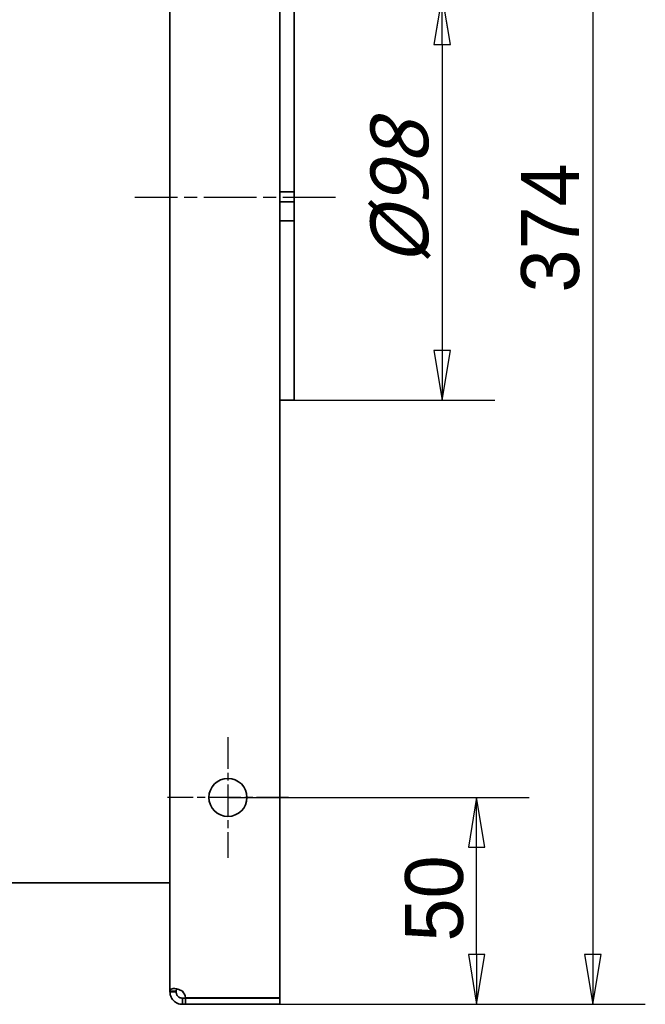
# Model space of a CAD drawing. Header units: millimetres. Extents: x 66 to 1674, y 20 to 1168.
# Tile 6 of 23: x 457 to 608, y 588 to 826. Entities that reach past the tile are written whole.
import ezdxf

# ---------------------------------------------------------------- set-up
doc = ezdxf.new("R2010")
doc.units = ezdxf.units.MM
doc.header["$LTSCALE"] = 4
doc.linetypes.add('CHAIN', pattern=[0.3543, 0.2362, -0.0295, 0.0591, -0.0295])
for name, color, linetype, lineweight, true_color in [('Krawędzie widoczne(ISO)', 7, 'Continuous', 35, 0x262659), ('Linia środkowa(ISO)', 7, 'Continuous', 25, 0x262659), ('Wymiary(ISO)', 7, 'Continuous', 25, 0x262659), ('Znacznik środka(ISO)', 7, 'Continuous', 25, 0x262659)]:
    doc.layers.add(name, color=color, linetype=linetype, lineweight=lineweight, true_color=true_color)
doc.styles.add('STANDARDDużyTekst', font='txt')
doc.dimstyles.new('X.XXX mała tolerancja', dxfattribs={"dimscale": 4, "dimtxt": 3.5, "dimasz": 3, "dimexe": 3.175, "dimexo": 0, "dimgap": 0.762, "dimtad": 1, "dimtoh": 1, "dimdec": 1, "dimrnd": 1e-08, "dimtxsty": 'STANDARDDużyTekst', "dimblk": 'Filled-2', "dimcen": 0.09, "dimdle": 10, "dimclrd": 256, "dimclre": 256, "dimclrt": 7, "dimadec": 1, "dimazin": 2, "dimtfac": 0.714286, "dimtdec": 3, "dimtmove": 0, "dimatfit": 3, "dimfxl": 1, "dimtolj": 1, "dimlwd": 25, "dimlwe": 25, "dimarcsym": 0})

# ---------------------------------------------------------------- blocks, each defined once
blk = doc.blocks.new('Filled-2')
at = {"color": 0}
for p, q in [((0, 0), (-1, 0.167)), ((-1, 0.167), (-1, -0.167)), ((-1, 0), (0, 0)), ((-1, -0.167), (0, 0))]:
    blk.add_line(p, q, dxfattribs=at)
at = {"color": 0, "flags": 128}
blk.add_lwpolyline([(-1, -0.167), (0, 0), (-1, 0.167), (-1, -0.167)], dxfattribs=at)
at = {"color": 0}
blk.add_solid([(-1, -0.167), (0, 0), (-1, 0.167), (-1, -0.167)], dxfattribs=at)
blk = doc.blocks.new('*D8')
at = {"layer": 'Defpoints', "color": 0, "linetype": 'Continuous', "transparency": 16777216}
for p in [(523.58, 831.68), (523.58, 733.68), (559.32, 733.68)]:
    blk.add_point(p, dxfattribs=at)
at = {"layer": 'Wymiary(ISO)', "color": 179, "linetype": 'Continuous', "lineweight": 25, "true_color": 0x262658, "transparency": 16777216}
for p, q in [((523.58, 831.68), (572.02, 831.68)), ((559.32, 819.68), (559.32, 745.68)), ((523.58, 733.68), (572.02, 733.68))]:
    blk.add_line(p, q, dxfattribs=at)
at = {"layer": 'Wymiary(ISO)', "color": 179, "linetype": 'Continuous', "lineweight": 25, "true_color": 0x262658, "transparency": 16777216, "xscale": 12, "yscale": 12, "zscale": 12}
for p, rotation in [((559.32, 831.68), 90), ((559.32, 733.68), 270)]:
    blk.add_blockref('Filled-2', p, dxfattribs=dict(at, rotation=rotation))
at = {"layer": 'Wymiary(ISO)', "color": 7, "linetype": 'Continuous', "lineweight": 25, "transparency": 16777216, "insert": (541.98, 766.04), "char_height": 14, "attachment_point": 1, "rotation": 90, "style": 'STANDARDDużyTekst'}
blk.add_mtext('\\A1;\\fTrebuchet MS|b0|i1;\\H14.0000;Ø98', dxfattribs=at)
blk = doc.blocks.new('*D17')
at = {"layer": 'Defpoints', "color": 0, "linetype": 'Continuous', "transparency": 16777216}
for p in [(507.58, 637.68), (567.65, 637.68), (520.08, 587.68)]:
    blk.add_point(p, dxfattribs=at)
at = {"layer": 'Wymiary(ISO)', "color": 179, "linetype": 'Continuous', "lineweight": 25, "true_color": 0x262658, "transparency": 16777216}
for p, q in [((507.58, 637.68), (580.35, 637.68)), ((567.65, 599.68), (567.65, 625.68)), ((520.08, 587.68), (580.35, 587.68))]:
    blk.add_line(p, q, dxfattribs=at)
at = {"layer": 'Wymiary(ISO)', "color": 179, "linetype": 'Continuous', "lineweight": 25, "true_color": 0x262658, "transparency": 16777216, "xscale": 12, "yscale": 12, "zscale": 12}
for p, rotation in [((567.65, 637.68), 90), ((567.65, 587.68), 270)]:
    blk.add_blockref('Filled-2', p, dxfattribs=dict(at, rotation=rotation))
at = {"layer": 'Wymiary(ISO)', "color": 7, "linetype": 'Continuous', "lineweight": 25, "transparency": 16777216, "insert": (550.35, 602.85), "char_height": 14, "attachment_point": 1, "rotation": 90, "style": 'STANDARDDużyTekst'}
blk.add_mtext('\\A1;50', dxfattribs=at)
blk = doc.blocks.new('*D18')
at = {"layer": 'Defpoints', "color": 0, "linetype": 'Continuous', "transparency": 16777216}
for p in [(503.58, 961.68), (520.08, 587.68), (595.68, 587.68)]:
    blk.add_point(p, dxfattribs=at)
at = {"layer": 'Wymiary(ISO)', "color": 179, "linetype": 'Continuous', "lineweight": 25, "true_color": 0x262658, "transparency": 16777216}
for p, q in [((503.58, 961.68), (608.38, 961.68)), ((595.68, 949.68), (595.68, 599.68)), ((520.08, 587.68), (608.38, 587.68))]:
    blk.add_line(p, q, dxfattribs=at)
at = {"layer": 'Wymiary(ISO)', "color": 179, "linetype": 'Continuous', "lineweight": 25, "true_color": 0x262658, "transparency": 16777216, "xscale": 12, "yscale": 12, "zscale": 12}
for p, rotation in [((595.68, 961.68), 90), ((595.68, 587.68), 270)]:
    blk.add_blockref('Filled-2', p, dxfattribs=dict(at, rotation=rotation))
at = {"layer": 'Wymiary(ISO)', "color": 7, "linetype": 'Continuous', "lineweight": 25, "transparency": 16777216, "insert": (578.38, 759.73), "char_height": 14, "attachment_point": 1, "rotation": 90, "style": 'STANDARDDużyTekst'}
blk.add_mtext('\\A1;374', dxfattribs=at)

msp = doc.modelspace()

# ---------------------------------------------------------------- linework, layer by layer
at = {"layer": 'Krawędzie widoczne(ISO)'}
for p, q in [((520.077, 1018.078), (520.077, 589.278)), ((493.577, 590.818), (493.577, 895.178)), ((523.577, 784.055), (523.577, 831.678)), ((520.077, 784.055), (523.577, 784.055)), ((523.577, 781.678), (523.577, 784.055)), ((523.577, 781.678), (520.077, 781.678)), ((523.577, 777.053), (523.577, 781.678)), ((523.577, 777.053), (520.077, 777.053)), ((523.577, 733.678), (523.577, 777.053)), ((523.577, 733.678), (520.077, 733.678)), ((413.577, 617.002), (493.577, 617.002)), ((493.577, 590.678), (493.577, 590.818)), ((493.577, 590.818), (494.456, 590.818)), ((494.456, 590.678), (493.577, 590.678)), ((494.456, 590.818), (495.077, 590.818)), ((495.077, 590.678), (494.456, 590.678)), ((495.077, 590.818), (495.077, 590.678)), ((496.577, 589.178), (497.363, 589.178)), ((496.577, 588.558), (496.577, 589.178)), ((496.577, 587.678), (496.577, 588.558)), ((520.077, 589.278), (497.363, 589.278)), ((497.363, 589.178), (520.077, 589.178)), ((497.363, 589.178), (497.363, 587.678)), ((520.077, 589.178), (520.077, 587.678)), ((497.363, 587.678), (496.577, 587.678)), ((520.077, 587.678), (497.363, 587.678))]:
    msp.add_line(p, q, dxfattribs=at)
msp.add_circle((507.577, 637.678), 4.6, dxfattribs=at)
msp.add_arc((494.88, 588.982), 2.5, 6.81039, 47.26691, dxfattribs=at)
for points, knots in [([(493.577, 590.818), (493.577, 590.948), (493.595, 591.055), (493.684, 591.234), (493.75, 591.304), (493.975, 591.433), (494.158, 591.474), (494.612, 591.487), (494.877, 591.461), (495.392, 591.35), (495.629, 591.28), (496.166, 591.066), (496.404, 590.93), (496.577, 590.818)], [0, 0, 0, 0, 0.07164926, 0.07164926, 0.14070497, 0.14070497, 0.24080947, 0.24080947, 0.34085395, 0.34085395, 0.41994297, 0.41994297, 0.51844757, 0.51844757, 0.51844757, 0.51844757]), ([(496.577, 587.678), (496.377, 587.678), (496.177, 587.697), (495.754, 587.785), (495.546, 587.852), (495.048, 588.077), (494.771, 588.26), (494.286, 588.713), (494.083, 588.978), (493.808, 589.494), (493.72, 589.731), (493.589, 590.267), (493.577, 590.505), (493.577, 590.678)], [-0.32528867, -0.32528867, -0.32528867, -0.32528867, -0.28033389, -0.28033389, -0.23700639, -0.23700639, -0.17419799, -0.17419799, -0.11142726, -0.11142726, -0.06180457, -0.06180457, 0, 0, 0, 0]), ([(495.235, 591.383), (495.209, 591.359), (495.187, 591.33), (495.152, 591.271), (495.138, 591.241), (495.109, 591.158), (495.097, 591.101), (495.085, 591.005), (495.082, 590.97), (495.078, 590.896), (495.077, 590.857), (495.077, 590.818)], [-0.090750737, -0.090750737, -0.090750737, -0.090750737, -0.071588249, -0.071588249, -0.05525416, -0.05525416, -0.029154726, -0.029154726, -0.014836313, -0.014836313, 0, 0, 0, 0]), ([(495.077, 590.678), (495.077, 590.637), (495.078, 590.593), (495.086, 590.505), (495.092, 590.461), (495.113, 590.344), (495.134, 590.253), (495.195, 590.091), (495.221, 590.033), (495.307, 589.871), (495.376, 589.77), (495.542, 589.585), (495.635, 589.504), (495.842, 589.364), (495.954, 589.309), (496.106, 589.253), (496.149, 589.24), (496.259, 589.21), (496.324, 589.198), (496.42, 589.186), (496.452, 589.183), (496.515, 589.179), (496.547, 589.178), (496.577, 589.178)], [0, 0, 0, 0, 0.02019304, 0.02019304, 0.03944596, 0.03944596, 0.06879142, 0.06879142, 0.0847965, 0.0847965, 0.11342535, 0.11342535, 0.14163414, 0.14163414, 0.1720975, 0.1720975, 0.18446606, 0.18446606, 0.20422918, 0.20422918, 0.21507142, 0.21507142, 0.22630583, 0.22630583, 0.22630583, 0.22630583])]:
    msp.add_open_spline(points, degree=3, knots=knots, dxfattribs=at)
at = {"layer": 'Linia środkowa(ISO)', "linetype": 'CHAIN', "ltscale": 13.473289}
msp.add_line((533.577, 782.678), (485.077, 782.678), dxfattribs=at)
at = {"layer": 'Znacznik środka(ISO)', "linetype": 'CHAIN', "ltscale": 8.111714}
for p, q in [((507.577, 652.278), (507.577, 623.078)), ((522.177, 637.678), (492.977, 637.678))]:
    msp.add_line(p, q, dxfattribs=at)

# ---------------------------------------------------------------- dimensions: what is measured, and where the dimension line sits
at = {"layer": 'Wymiary(ISO)', "color": 179, "linetype": 'Continuous', "lineweight": 25, "true_color": 0x262658}
for base, p1, p2, angle, picture, middle in [((595.675, 587.678), (503.577, 961.678), (520.077, 587.678), 270, '*D18', (595.675, 774.678)), ((567.646, 637.678), (520.077, 587.678), (507.577, 637.678), 90, '*D17', (567.646, 612.678))]:
    dim = msp.add_linear_dim(base=base, p1=p1, p2=p2, angle=angle, dimstyle='X.XXX mała tolerancja', override={"dimgap": 0.762, "dimtoh": 0, "dimdec": 1, "dimtol": 0, "dimlim": 0, "dimtp": 0, "dimtm": 0, "dimtdec": 3, "dimtofl": 0, "dimatfit": 1}, dxfattribs=at)
    dim.commit()
    dim.dimension.update_dxf_attribs({"geometry": picture, "text_midpoint": middle, "dimtype": 160})
dim = msp.add_linear_dim(base=(559.315, 733.678), p1=(523.577, 831.678), p2=(523.577, 733.678), angle=90, text='\\fTrebuchet MS|b0|i1;\\H14.0000;Ø<>', dimstyle='X.XXX mała tolerancja', override={"dimgap": 0.762, "dimtoh": 0, "dimdec": 1, "dimtol": 0, "dimlim": 0, "dimtp": 0, "dimtm": 0, "dimtdec": 3, "dimtofl": 0, "dimatfit": 1}, dxfattribs=at)
dim.commit()
dim.dimension.update_dxf_attribs({"geometry": '*D8', "text_midpoint": (559.315, 782.678), "dimtype": 160})

doc.saveas('drawing.dxf')
